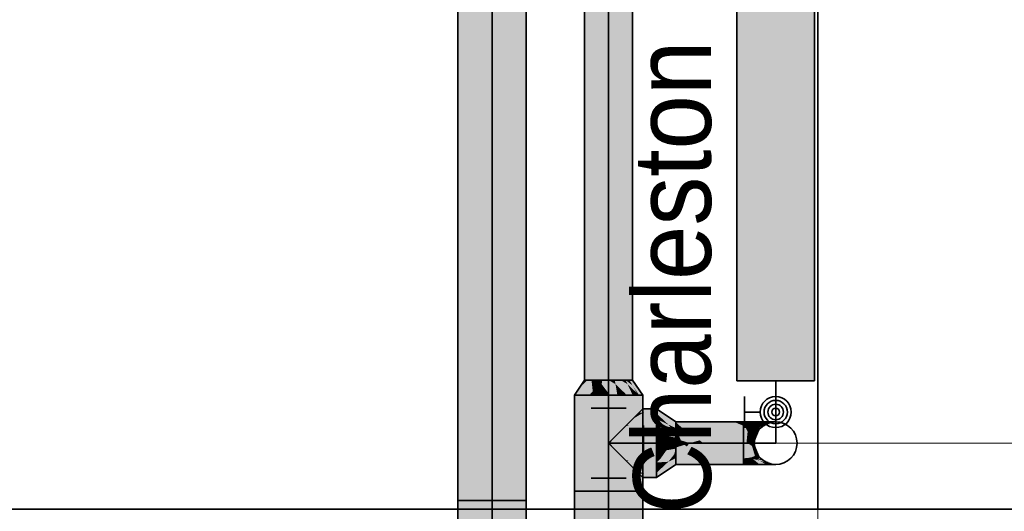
# Model space of a CAD drawing. Extents: x -208 to 552, y -140 to 454.
# Tile 31 of 47: x 238 to 263, y 174 to 187. Entities that reach past the tile are written whole.
import ezdxf
from ezdxf.lldxf.tags import DXFTag

# ---------------------------------------------------------------- set-up
doc = ezdxf.new("R2010")
doc.units = 0
doc.layers.get('0').update_dxf_attribs({"lineweight": 35})
for name, color, linetype, lineweight in [('0-Shading', 7, 'Continuous', 35), ('5_DG-BESTAND', 7, 'Continuous', 25), ('H_Heizkoerpertext', 7, 'Continuous', 35)]:
    doc.layers.add(name, color=color, linetype=linetype, lineweight=lineweight)
for name, color, linetype, lineweight, true_color in [('H_Heizkoerper', 1, 'Continuous', 35, 0xff0000), ('H_Heizkoerperflaeche', 7, 'Continuous', 35, 0xc0c0c0), ('H_Ruecklauf', 5, 'Continuous', 35, 0x0000ff), ('H_Vorlauf', 1, 'Continuous', 35, 0xff0000), ('H_Vorlauf_Beschriftung', 1, 'Continuous', 18, 0xff0000)]:
    doc.layers.add(name, color=color, linetype=linetype, lineweight=lineweight, true_color=true_color)
doc.styles.get("Standard").update_dxf_attribs({"font": 'arial.ttf'})
tags = doc.linetypes.add('VERDECKT2_S2', pattern=[0.0027, 0.002, -0.0007]).pattern_tags.tags
tags[6:7] = [DXFTag(74, 4), DXFTag(75, 0), DXFTag(340, '0'), DXFTag(46, 1.0), DXFTag(50, 0.0), DXFTag(44, 0.0), DXFTag(45, 0.0)]
tags[4:5] = [DXFTag(74, 4), DXFTag(75, 0), DXFTag(340, '0'), DXFTag(46, 1.0), DXFTag(50, 0.0), DXFTag(44, 0.0), DXFTag(45, 0.0)]

# ---------------------------------------------------------------- blocks, each defined once
blk = doc.blocks.new('Shading-A06HSU30NL', base_point=(253.809, 271.391))
at = {"layer": '0-Shading', "color": 14, "true_color": 0xa00000}
for points in [[(252.612, 269.924), (252.612, 177.406), (252.665, 269.924), (252.665, 177.406)], [(252.695, 268.438), (252.665, 267.605), (252.695, 177.406), (252.665, 177.428)], [(253.769, 197.609), (253.769, 177.406), (253.852, 198.358), (253.852, 177.406)], [(252.665, 177.428), (252.665, 177.406), (252.695, 177.406)]]:
    blk.add_solid(points, dxfattribs=at)
at = {"layer": '0-Shading', "color": 12, "true_color": 0xd90000}
for points in [[(252.695, 268.438), (252.695, 177.406), (252.922, 269.924), (252.922, 177.406)], [(253.573, 269.924), (253.542, 269.924), (253.737, 177.406), (253.542, 177.406)], [(253.573, 269.924), (253.737, 177.406), (253.737, 268.677)], [(253.737, 197.533), (253.737, 177.406), (253.769, 197.609), (253.769, 177.406)]]:
    blk.add_solid(points, dxfattribs=at)
at = {"layer": '0-Shading', "color": 1, "true_color": 0xfa0000}
for points in [[(252.922, 177.406), (253.232, 177.406), (252.922, 269.924), (253.232, 269.924)], [(253.232, 177.406), (253.542, 177.406), (253.232, 269.924), (253.542, 269.924)]]:
    blk.add_solid(points, dxfattribs=at)
at = {"layer": '0-Shading', "color": 14, "true_color": 0x8d0000}
for points in [[(252.612, 177.406), (252.352, 177.016), (252.543, 177.267), (252.373, 177.016)], [(252.612, 177.406), (252.543, 177.267), (252.633, 177.406)], [(254.082, 177.016), (254.112, 177.016), (253.83, 177.406), (253.852, 177.406)], [(252.373, 177.016), (252.382, 177.016), (252.543, 177.267)], [(254.464, 176.664), (254.464, 176.634), (254.959, 176.334), (254.959, 176.315)], [(254.464, 174.934), (254.464, 174.904), (254.959, 175.253), (254.959, 175.234)]]:
    blk.add_solid(points, dxfattribs=at)
at = {"layer": '0-Shading', "color": 14, "true_color": 0xa80000}
for points in [[(252.543, 177.267), (252.382, 177.016), (252.695, 177.406), (252.469, 177.016)], [(252.633, 177.406), (252.543, 177.267), (252.648, 177.406)], [(252.573, 177.306), (252.543, 177.267), (252.695, 177.406)], [(252.648, 177.406), (252.573, 177.306), (252.695, 177.406)], [(253.769, 177.406), (254.082, 177.016), (253.83, 177.406)], [(253.769, 177.406), (253.848, 177.267), (254.082, 177.016), (254.019, 177.016)], [(254.019, 177.016), (253.848, 177.267), (254.005, 177.016), (253.965, 177.066)], [(253.965, 177.066), (253.994, 177.016), (254.005, 177.016)], [(254.959, 176.315), (254.464, 176.634), (254.47, 176.542), (254.464, 176.547)], [(254.464, 176.547), (254.464, 176.546), (254.47, 176.542)], [(254.959, 176.315), (254.47, 176.542), (254.959, 176.26)], [(254.959, 175.308), (254.464, 174.934), (254.959, 175.253)], [(254.959, 175.308), (254.47, 175.025), (254.464, 174.934), (254.464, 175.021)], [(254.47, 175.025), (254.464, 175.022), (254.464, 175.021)]]:
    blk.add_solid(points, dxfattribs=at)
at = {"layer": '0-Shading', "color": 12, "true_color": 0xc00000}
for points in [[(252.469, 177.016), (252.609, 177.016), (252.695, 177.406), (252.793, 177.406)], [(253.848, 177.267), (253.67, 177.406), (253.965, 177.066), (253.721, 177.299)], [(253.67, 177.406), (253.848, 177.267), (253.744, 177.406)], [(253.744, 177.406), (253.759, 177.385), (253.769, 177.406)], [(253.759, 177.385), (253.848, 177.267), (253.769, 177.406)], [(253.721, 177.299), (253.854, 177.016), (253.965, 177.066), (253.994, 177.016)], [(254.47, 176.542), (254.464, 176.546), (254.771, 176.261), (254.464, 176.406)], [(254.959, 176.26), (254.47, 176.542), (254.959, 176.173), (254.771, 176.261)], [(254.959, 175.395), (254.771, 175.306), (254.959, 175.308), (254.47, 175.025)], [(254.771, 175.306), (254.464, 175.162), (254.47, 175.025), (254.464, 175.022)]]:
    blk.add_solid(points, dxfattribs=at)
at = {"layer": '0-Shading', "color": 12, "true_color": 0xd30000}
for points in [[(252.793, 177.406), (252.609, 177.016), (252.825, 177.115), (252.734, 177.016)], [(252.793, 177.406), (252.825, 177.115), (252.922, 177.406)], [(253.67, 177.406), (253.542, 177.406), (253.721, 177.299)], [(253.542, 177.406), (253.854, 177.016), (253.721, 177.299)], [(253.542, 177.406), (253.655, 177.066), (253.854, 177.016), (253.695, 177.016)], [(252.734, 177.016), (252.792, 177.016), (252.825, 177.115)], [(253.655, 177.066), (253.672, 177.016), (253.695, 177.016)], [(254.922, 176.071), (254.771, 176.261), (254.464, 176.282), (254.464, 176.406)], [(254.922, 176.071), (254.464, 176.282), (254.563, 176.191)], [(254.464, 176.282), (254.464, 176.224), (254.563, 176.191)], [(254.959, 176.173), (254.771, 176.261), (254.959, 176.059), (254.922, 176.071)], [(254.771, 175.306), (254.922, 175.497), (254.464, 175.286), (254.563, 175.377)], [(254.563, 175.377), (254.464, 175.344), (254.464, 175.286)], [(254.959, 175.395), (254.875, 175.437), (254.771, 175.306)], [(254.959, 175.395), (254.959, 175.509), (254.875, 175.437), (254.922, 175.497)], [(254.771, 175.306), (254.464, 175.286), (254.464, 175.162)]]:
    blk.add_solid(points, dxfattribs=at)
at = {"layer": '0-Shading', "color": 12, "true_color": 0xe10000}
for points in [[(253.053, 177.299), (252.922, 177.406), (253.048, 177.274), (252.825, 177.115)], [(252.922, 177.406), (253.053, 177.299), (253.071, 177.406)], [(253.392, 177.406), (253.411, 177.299), (253.542, 177.406), (253.655, 177.066)], [(252.825, 177.115), (252.792, 177.016), (253.048, 177.274), (253.004, 177.016)], [(253.411, 177.299), (253.459, 177.016), (253.655, 177.066), (253.672, 177.016)], [(254.563, 176.191), (254.464, 176.224), (254.722, 175.967), (254.464, 176.012)], [(254.959, 175.926), (254.922, 176.071), (254.722, 175.967), (254.563, 176.191)], [(254.959, 176.059), (254.922, 176.071), (254.959, 175.996)], [(254.922, 176.071), (254.959, 175.926), (254.959, 175.996)], [(254.922, 175.497), (254.959, 175.642), (254.563, 175.377), (254.722, 175.601)], [(254.959, 175.642), (254.922, 175.497), (254.959, 175.572)], [(254.722, 175.601), (254.464, 175.556), (254.563, 175.377), (254.464, 175.344)], [(254.922, 175.497), (254.959, 175.509), (254.959, 175.572)]]:
    blk.add_solid(points, dxfattribs=at)
at = {"layer": '0-Shading', "color": 1, "true_color": 0xe80000}
for points in [[(253.071, 177.406), (253.053, 177.299), (253.232, 177.406), (253.232, 177.066)], [(253.392, 177.406), (253.232, 177.406), (253.411, 177.299)], [(253.232, 177.406), (253.459, 177.016), (253.411, 177.299)], [(253.232, 177.406), (253.232, 177.066), (253.459, 177.016), (253.261, 177.016)], [(253.232, 177.066), (253.068, 177.279), (253.004, 177.016), (253.048, 177.274)], [(253.068, 177.279), (253.053, 177.299), (253.048, 177.274)], [(253.232, 177.066), (253.004, 177.016), (253.232, 177.016)], [(253.232, 177.066), (253.232, 177.016), (253.261, 177.016)], [(254.722, 175.967), (254.464, 176.012), (254.767, 175.784), (254.464, 175.784)], [(254.959, 175.926), (254.722, 175.967), (254.959, 175.784), (254.767, 175.784)], [(254.767, 175.784), (254.464, 175.784), (254.722, 175.601), (254.464, 175.556)], [(254.959, 175.784), (254.767, 175.784), (254.959, 175.642), (254.722, 175.601)]]:
    blk.add_solid(points, dxfattribs=at)
at = {"layer": '0-Shading', "color": 14, "true_color": 0x900000}
for points in [[(252.373, 177.016), (252.352, 177.016), (252.373, 174.552), (252.352, 174.552)], [(252.382, 174.552), (252.382, 177.016), (252.373, 174.552), (252.373, 177.016)], [(254.112, 176.664), (254.112, 177.016), (254.082, 176.634), (254.082, 177.016)], [(254.112, 174.904), (254.112, 176.664), (254.082, 174.934), (254.082, 176.634)], [(254.464, 176.634), (254.464, 176.664), (254.082, 176.634), (254.112, 176.664)], [(254.112, 174.904), (254.176, 174.904), (254.082, 174.934)], [(254.082, 174.552), (254.112, 174.552), (254.082, 174.934), (254.112, 174.904)], [(254.176, 174.904), (254.464, 174.904), (254.082, 174.934), (254.464, 174.934)], [(252.352, 174.552), (252.352, 172.313), (252.373, 174.552), (252.373, 172.313)], [(252.373, 172.313), (252.382, 172.313), (252.373, 174.552), (252.382, 174.552)], [(254.082, 172.313), (254.112, 172.313), (254.082, 174.552), (254.112, 174.552)]]:
    blk.add_solid(points, dxfattribs=at)
at = {"layer": '0-Shading', "color": 14, "true_color": 0xb00000}
for points in [[(252.469, 177.016), (252.382, 177.016), (252.469, 174.552), (252.382, 174.552)], [(254.005, 176.557), (254.005, 177.016), (253.994, 176.546), (253.994, 177.016)], [(254.019, 174.552), (254.019, 177.016), (254.005, 174.552), (254.005, 177.016)], [(254.082, 176.634), (254.082, 177.016), (254.019, 176.614), (254.019, 177.016)], [(254.019, 174.552), (254.082, 174.552), (254.019, 176.614), (254.082, 176.634)], [(254.464, 176.547), (254.464, 176.634), (254.019, 176.571), (254.082, 176.634)], [(253.994, 176.546), (254.149, 176.564), (254.017, 176.559), (254.095, 176.567)], [(254.149, 176.564), (253.994, 176.546), (254.091, 176.546)], [(253.994, 176.546), (254.017, 176.559), (254.005, 176.557)], [(254.005, 174.552), (254.005, 176.557), (253.994, 174.552), (253.994, 176.546)], [(254.095, 176.567), (254.019, 176.571), (254.005, 176.557)], [(254.091, 176.546), (254.464, 176.546), (254.149, 176.564), (254.464, 176.547)], [(255.015, 176.228), (255.015, 176.279), (254.959, 176.173), (254.959, 176.334)], [(256.708, 176.173), (254.959, 176.334), (255.123, 176.173)], [(254.959, 176.334), (256.708, 176.173), (256.452, 176.334), (256.708, 176.23)], [(255.015, 176.173), (255.015, 176.228), (254.959, 176.173)], [(255.123, 176.173), (255.015, 176.279), (255.015, 176.173)], [(256.708, 176.23), (256.708, 176.25), (256.452, 176.334), (256.647, 176.334)], [(256.708, 176.25), (256.708, 176.334), (256.647, 176.334)], [(256.766, 176.173), (256.708, 176.334), (256.708, 176.25)], [(256.766, 176.173), (256.821, 176.173), (256.708, 176.334), (256.922, 176.334)], [(256.708, 176.25), (256.708, 176.23), (256.728, 176.224)], [(256.728, 176.224), (256.708, 176.23), (256.763, 176.176), (256.708, 176.173)], [(256.708, 176.173), (256.766, 176.173), (256.763, 176.176)], [(255.892, 175.395), (254.959, 175.395), (256.444, 175.234), (254.959, 175.234)], [(256.552, 175.234), (256.102, 175.395), (256.444, 175.234), (255.892, 175.395)], [(256.609, 175.234), (256.29, 175.395), (256.552, 175.234), (256.102, 175.395)], [(256.708, 175.395), (256.29, 175.395), (256.708, 175.234), (256.609, 175.234)], [(256.922, 175.234), (256.821, 175.395), (256.708, 175.234), (256.708, 175.395)], [(253.994, 175.022), (254.005, 175.011), (254.017, 175.009)], [(253.994, 175.022), (254.149, 175.003), (254.091, 175.022)], [(254.149, 175.003), (253.994, 175.022), (254.095, 175.001), (254.017, 175.009)], [(254.005, 175.011), (254.019, 174.996), (254.095, 175.001)], [(254.082, 174.934), (254.464, 174.934), (254.019, 174.996), (254.464, 175.021)], [(254.149, 175.003), (254.464, 175.021), (254.091, 175.022), (254.464, 175.022)], [(252.382, 172.313), (252.469, 172.313), (252.382, 174.552), (252.469, 174.552)], [(254.005, 174.552), (253.994, 174.552), (254.005, 172.313), (253.994, 172.313)], [(254.019, 174.552), (254.005, 174.552), (254.019, 172.313), (254.005, 172.313)], [(254.019, 172.313), (254.082, 172.313), (254.019, 174.552), (254.082, 174.552)]]:
    blk.add_solid(points, dxfattribs=at)
at = {"layer": '0-Shading', "color": 12, "true_color": 0xcd0000}
for points in [[(252.609, 177.016), (252.469, 177.016), (252.609, 174.552), (252.469, 174.552)], [(253.994, 177.016), (253.854, 177.016), (253.994, 174.552), (253.854, 174.552)], [(253.854, 176.406), (254.091, 176.546), (253.994, 176.546)], [(253.854, 176.406), (254.464, 176.406), (254.091, 176.546), (254.464, 176.546)], [(253.994, 175.022), (254.091, 175.022), (253.854, 175.162)], [(254.091, 175.022), (254.464, 175.022), (253.854, 175.162), (254.464, 175.162)], [(252.469, 172.313), (252.609, 172.313), (252.469, 174.552), (252.609, 174.552)], [(253.854, 172.313), (253.994, 172.313), (253.854, 174.552), (253.994, 174.552)]]:
    blk.add_solid(points, dxfattribs=at)
at = {"layer": '0-Shading', "color": 12, "true_color": 0xe40000}
for points in [[(252.792, 174.552), (252.609, 177.016), (252.609, 174.552)], [(252.792, 174.552), (252.792, 176.679), (252.609, 177.016), (252.734, 177.016)], [(252.792, 176.679), (252.792, 177.016), (252.734, 177.016)], [(253.695, 176.247), (253.695, 177.016), (253.672, 176.224), (253.672, 177.016)], [(253.854, 174.552), (253.854, 177.016), (253.695, 174.552), (253.695, 177.016)], [(253.854, 176.406), (253.695, 176.247), (254.464, 176.406), (253.726, 176.236)], [(254.464, 176.406), (253.726, 176.236), (254.127, 176.224), (253.762, 176.224)], [(254.464, 176.406), (254.127, 176.224), (254.464, 176.282)], [(253.695, 174.552), (253.695, 176.247), (253.672, 174.552), (253.672, 176.224)], [(253.707, 176.243), (253.695, 176.247), (253.672, 176.224)], [(253.726, 176.236), (253.707, 176.243), (253.672, 176.224)], [(253.726, 176.236), (253.672, 176.224), (253.762, 176.224)], [(254.127, 176.224), (254.464, 176.224), (254.464, 176.282)], [(253.672, 175.344), (253.695, 175.321), (253.707, 175.325)], [(253.762, 175.344), (253.672, 175.344), (253.707, 175.325)], [(253.695, 175.321), (253.854, 175.162), (253.762, 175.344), (254.127, 175.344)], [(253.854, 175.162), (254.464, 175.162), (254.127, 175.344), (254.464, 175.286)], [(254.464, 175.286), (254.464, 175.344), (254.127, 175.344)], [(252.609, 172.313), (252.792, 172.313), (252.609, 174.552), (252.792, 174.552)], [(253.672, 174.552), (253.672, 172.313), (253.695, 174.552), (253.695, 172.313)], [(253.695, 172.313), (253.854, 172.313), (253.695, 174.552), (253.854, 174.552)]]:
    blk.add_solid(points, dxfattribs=at)
at = {"layer": '0-Shading', "color": 1, "true_color": 0xf50000}
for points in [[(253.004, 176.012), (253.004, 177.016), (252.792, 176.679), (252.792, 177.016)], [(253.672, 177.016), (253.459, 177.016), (253.672, 174.552), (253.459, 174.552)], [(253.004, 175.556), (253.004, 176.012), (252.792, 174.888), (252.792, 176.679)], [(253.672, 176.224), (253.459, 176.012), (253.762, 176.224), (253.882, 176.146)], [(253.459, 176.012), (254.464, 176.012), (254.127, 176.224), (254.464, 176.224)], [(253.882, 176.146), (254.127, 176.224), (253.762, 176.224)], [(255.015, 176.04), (254.959, 176.173), (255.015, 175.881), (254.959, 175.899)], [(254.959, 176.173), (255.093, 175.856), (255.262, 175.803)], [(254.959, 176.173), (255.321, 175.784), (255.015, 176.173), (255.43, 175.814)], [(255.262, 175.803), (255.321, 175.784), (254.959, 176.173)], [(255.43, 175.814), (255.574, 175.855), (255.015, 176.173), (255.123, 176.173)], [(255.574, 175.855), (256.708, 176.173), (255.123, 176.173)], [(256.708, 175.784), (256.708, 176.173), (255.675, 175.784), (255.574, 175.855)], [(255.002, 175.885), (254.959, 175.899), (254.959, 175.784)], [(255.015, 175.784), (255.015, 175.881), (254.959, 175.784), (255.002, 175.885)], [(255.093, 175.856), (255.015, 176.04), (255.015, 175.881)], [(255.123, 175.784), (255.093, 175.856), (255.015, 175.784), (255.015, 175.881)], [(254.959, 175.784), (254.959, 175.669), (255.002, 175.682)], [(255.033, 175.693), (254.959, 175.784), (255.002, 175.682)], [(255.097, 175.713), (255.015, 175.784), (255.033, 175.693), (254.959, 175.784)], [(255.185, 175.741), (254.959, 175.669), (255.243, 175.7), (254.959, 175.395)], [(255.243, 175.7), (254.959, 175.395), (255.503, 175.516)], [(255.123, 175.784), (255.015, 175.784), (255.185, 175.741), (255.097, 175.713)], [(255.277, 175.784), (255.262, 175.803), (255.123, 175.784), (255.093, 175.856)], [(255.185, 175.741), (255.292, 175.775), (255.123, 175.784), (255.277, 175.784)], [(255.292, 175.775), (255.185, 175.741), (255.305, 175.767), (255.243, 175.7)], [(255.649, 175.549), (255.305, 175.767), (255.503, 175.516), (255.243, 175.7)], [(255.321, 175.784), (255.262, 175.803), (255.277, 175.784)], [(255.292, 175.775), (255.321, 175.784), (255.277, 175.784)], [(255.305, 175.767), (255.321, 175.784), (255.292, 175.775)], [(255.465, 175.784), (255.321, 175.784), (255.649, 175.549), (255.305, 175.767)], [(255.43, 175.814), (255.321, 175.784), (255.465, 175.784)], [(255.675, 175.784), (255.574, 175.855), (255.465, 175.784), (255.43, 175.814)], [(255.465, 175.784), (255.649, 175.549), (255.797, 175.581)], [(255.797, 175.581), (255.944, 175.614), (255.465, 175.784), (255.675, 175.784)], [(255.944, 175.614), (256.708, 175.784), (255.675, 175.784)], [(256.708, 175.395), (256.708, 175.784), (256.29, 175.395), (255.944, 175.614)], [(252.792, 174.552), (253.004, 174.552), (252.792, 174.888), (253.004, 175.556)], [(253.459, 175.556), (253.672, 175.344), (253.882, 175.422), (253.762, 175.344)], [(254.127, 175.344), (254.464, 175.344), (253.459, 175.556), (254.464, 175.556)], [(253.762, 175.344), (254.127, 175.344), (253.882, 175.422)], [(255.503, 175.516), (254.959, 175.395), (255.675, 175.395)], [(255.892, 175.395), (255.649, 175.549), (255.675, 175.395), (255.503, 175.516)], [(256.102, 175.395), (255.797, 175.581), (255.892, 175.395), (255.649, 175.549)], [(256.29, 175.395), (255.944, 175.614), (256.102, 175.395), (255.797, 175.581)], [(252.792, 172.313), (253.004, 172.313), (252.792, 174.552), (253.004, 174.552)], [(253.459, 172.313), (253.672, 172.313), (253.459, 174.552), (253.672, 174.552)]]:
    blk.add_solid(points, dxfattribs=at)
at = {"layer": '0-Shading', "color": 1, "true_color": 0xfd0000}
for points in [[(253.232, 175.784), (253.232, 177.016), (253.004, 176.012), (253.004, 177.016)], [(253.261, 175.813), (253.261, 177.016), (253.232, 175.784), (253.232, 177.016)], [(253.459, 174.552), (253.459, 177.016), (253.261, 174.552), (253.261, 177.016)], [(253.232, 175.784), (253.004, 176.012), (253.004, 175.556)], [(253.265, 175.784), (253.459, 176.012), (253.261, 175.813)], [(253.265, 175.784), (254.464, 175.784), (253.459, 176.012), (254.464, 176.012)], [(253.004, 174.552), (253.232, 174.552), (253.004, 175.556), (253.232, 175.784)], [(253.261, 175.755), (253.261, 175.813), (253.232, 175.784)], [(253.232, 175.784), (253.265, 175.784), (253.261, 175.813)], [(253.265, 175.784), (253.232, 175.784), (253.261, 175.755)], [(253.232, 174.552), (253.261, 174.552), (253.232, 175.784), (253.261, 175.755)], [(253.459, 175.556), (253.265, 175.784), (253.261, 175.755)], [(253.459, 175.556), (254.464, 175.556), (253.265, 175.784), (254.464, 175.784)], [(253.004, 172.313), (253.232, 172.313), (253.004, 174.552), (253.232, 174.552)], [(253.232, 174.552), (253.232, 172.313), (253.261, 174.552), (253.261, 172.313)], [(253.261, 172.313), (253.459, 172.313), (253.261, 174.552), (253.459, 174.552)]]:
    blk.add_solid(points, dxfattribs=at)
at = {"layer": '0-Shading', "color": 1, "true_color": 0xf40000}
for points in [[(256.766, 176.173), (256.708, 175.784), (256.811, 176.078), (256.781, 175.795)], [(256.708, 175.784), (256.766, 176.173), (256.708, 176.173)], [(256.766, 176.173), (256.768, 176.169), (256.821, 176.173), (256.82, 176.165)], [(256.768, 176.169), (256.811, 176.078), (256.82, 176.165)], [(256.708, 175.784), (256.779, 175.784), (256.781, 175.795)], [(256.708, 175.395), (256.82, 175.402), (256.708, 175.784), (256.779, 175.784)], [(256.708, 175.395), (256.821, 175.395), (256.82, 175.402)]]:
    blk.add_solid(points, dxfattribs=at)
at = {"layer": '0-Shading', "color": 1, "true_color": 0xec0000}
for points in [[(256.811, 176.078), (256.879, 175.943), (256.82, 176.165), (256.92, 176.144)], [(256.82, 176.165), (256.92, 176.144), (256.821, 176.173), (256.923, 176.158)], [(256.923, 176.158), (256.926, 176.173), (256.821, 176.173)], [(256.811, 176.078), (256.781, 175.795), (256.879, 175.943), (256.856, 175.832)], [(256.833, 175.821), (256.781, 175.795), (256.846, 175.784), (256.779, 175.784)], [(256.82, 175.402), (256.92, 175.423), (256.779, 175.784), (256.851, 175.76)], [(256.851, 175.76), (256.846, 175.784), (256.779, 175.784)], [(256.856, 175.832), (256.833, 175.821), (256.851, 175.807)], [(256.833, 175.821), (256.846, 175.784), (256.851, 175.807)], [(256.821, 175.395), (256.926, 175.395), (256.82, 175.402), (256.92, 175.423)]]:
    blk.add_solid(points, dxfattribs=at)
at = {"layer": '0-Shading', "color": 14, "true_color": 0xac0000}
for points in [[(256.92, 176.33), (256.821, 176.173), (256.975, 176.257)], [(256.975, 176.257), (256.821, 176.173), (256.996, 176.23), (256.926, 176.173)], [(256.922, 176.334), (256.92, 176.33), (257.117, 176.334), (256.975, 176.257)], [(257.117, 176.334), (256.975, 176.257), (257.117, 176.33), (256.996, 176.23)], [(257.082, 176.054), (257.129, 176.173), (257.058, 176.095), (257.086, 176.173)], [(257.117, 176.33), (257.121, 176.334), (257.117, 176.334)], [(256.955, 175.807), (256.974, 175.784), (257.05, 176.074), (257.073, 176.033)], [(257.05, 176.074), (257.073, 176.033), (257.058, 176.095), (257.082, 176.054)], [(256.946, 175.784), (256.974, 175.784), (256.955, 175.807)], [(257.073, 175.535), (256.974, 175.784), (257.05, 175.494), (256.946, 175.784)], [(256.922, 175.234), (257.121, 175.234), (256.821, 175.395), (256.946, 175.379)], [(256.946, 175.379), (256.926, 175.395), (256.821, 175.395)], [(257.05, 175.494), (257.081, 175.41), (257.073, 175.535), (257.129, 175.395)], [(257.081, 175.41), (257.086, 175.395), (257.129, 175.395)]]:
    blk.add_solid(points, dxfattribs=at)
at = {"layer": '0-Shading', "color": 12, "true_color": 0xdd0000}
for points in [[(256.879, 175.943), (256.924, 175.858), (256.92, 176.144), (256.999, 176.113)], [(256.92, 176.144), (256.999, 176.113), (256.923, 176.158), (257.004, 176.131)], [(256.923, 176.158), (257.004, 176.131), (256.926, 176.173), (257.012, 176.158)], [(257.012, 176.158), (257.017, 176.173), (256.926, 176.173)], [(256.879, 175.943), (256.856, 175.832), (256.913, 175.879)], [(256.913, 175.879), (256.873, 175.846), (256.924, 175.858), (256.878, 175.84)], [(256.903, 175.784), (256.851, 175.807), (256.846, 175.784)], [(256.851, 175.76), (256.924, 175.71), (256.846, 175.784), (256.91, 175.76)], [(256.91, 175.76), (256.903, 175.784), (256.846, 175.784)], [(256.903, 175.784), (256.878, 175.84), (256.851, 175.807), (256.856, 175.832)], [(256.92, 175.423), (256.999, 175.455), (256.851, 175.76), (256.924, 175.71)], [(256.873, 175.846), (256.856, 175.832), (256.878, 175.84)], [(256.924, 175.858), (256.878, 175.84), (256.91, 175.807)], [(256.878, 175.84), (256.903, 175.784), (256.91, 175.807)], [(256.939, 175.431), (256.92, 175.423), (256.949, 175.428)], [(257.017, 175.395), (256.949, 175.428), (256.923, 175.41), (256.92, 175.423)], [(257.017, 175.395), (256.923, 175.41), (256.926, 175.395)], [(256.978, 175.447), (256.939, 175.431), (257.004, 175.437), (256.949, 175.428)], [(257.004, 175.437), (256.949, 175.428), (257.012, 175.41)], [(256.949, 175.428), (257.017, 175.395), (257.012, 175.41)], [(257.004, 175.437), (256.999, 175.455), (256.978, 175.447)]]:
    blk.add_solid(points, dxfattribs=at)
at = {"layer": '0-Shading', "color": 14, "true_color": 0xa60000}
for points in [[(256.946, 176.189), (256.926, 176.173), (257.017, 176.173)], [(257.044, 176.189), (256.996, 176.23), (257.017, 176.173), (256.946, 176.189)], [(257.117, 176.33), (256.996, 176.23), (257.115, 176.23), (257.044, 176.189)], [(257.115, 176.23), (257.292, 176.334), (257.117, 176.33), (257.121, 176.334)], [(256.946, 175.379), (257.115, 175.338), (256.926, 175.395), (257.044, 175.379)], [(257.044, 175.379), (257.017, 175.395), (256.926, 175.395)], [(257.121, 175.234), (257.292, 175.234), (256.946, 175.379), (257.115, 175.338)]]:
    blk.add_solid(points, dxfattribs=at)
at = {"layer": '0-Shading', "color": 14, "true_color": 0x8e0000}
for points in [[(257.14, 176.173), (256.976, 175.784), (257.132, 176.142), (256.983, 175.784)], [(257.129, 176.173), (257.073, 176.033), (257.14, 176.173), (257.071, 176.011)], [(257.14, 176.173), (257.132, 176.142), (257.141, 176.173)], [(257.132, 176.142), (257.144, 176.173), (257.141, 176.173)], [(257.073, 176.033), (256.974, 175.784), (257.071, 176.011), (256.976, 175.784)], [(256.974, 175.784), (257.073, 175.535), (256.976, 175.784), (257.071, 175.557)], [(257.14, 175.395), (257.144, 175.395), (256.976, 175.784), (256.983, 175.784)], [(257.073, 175.535), (257.129, 175.395), (257.071, 175.557), (257.14, 175.395)]]:
    blk.add_solid(points, dxfattribs=at)
at = {"layer": '0-Shading', "color": 12, "true_color": 0xc70000}
for points in [[(256.999, 176.113), (257.05, 176.074), (257.004, 176.131), (257.058, 176.095)], [(257.004, 176.131), (257.058, 176.095), (257.012, 176.158), (257.071, 176.131)], [(257.071, 176.131), (257.086, 176.173), (257.012, 176.158), (257.017, 176.173)], [(256.924, 175.858), (256.955, 175.807), (256.999, 176.113), (257.05, 176.074)], [(256.91, 175.807), (256.903, 175.784), (256.946, 175.784)], [(257.003, 175.625), (256.946, 175.784), (256.924, 175.71), (256.903, 175.784)], [(256.924, 175.858), (256.91, 175.807), (256.955, 175.807), (256.946, 175.784)], [(256.999, 175.455), (257.05, 175.494), (256.924, 175.71), (257.003, 175.625)], [(256.999, 175.455), (257.004, 175.437), (257.05, 175.494), (257.081, 175.41)], [(257.081, 175.41), (257.004, 175.437), (257.086, 175.395), (257.012, 175.41)], [(257.012, 175.41), (257.017, 175.395), (257.086, 175.395)]]:
    blk.add_solid(points, dxfattribs=at)
at = {"layer": '0-Shading', "color": 14, "true_color": 0x9d0000}
for points in [[(257.044, 176.189), (257.017, 176.173), (257.086, 176.173)], [(257.115, 176.23), (257.044, 176.189), (257.12, 176.189), (257.086, 176.173)], [(257.12, 176.189), (257.423, 176.334), (257.115, 176.23), (257.292, 176.334)], [(257.206, 175.338), (257.086, 175.395), (257.044, 175.379), (257.017, 175.395)], [(257.115, 175.338), (257.415, 175.237), (257.044, 175.379), (257.206, 175.338)], [(257.292, 175.234), (257.423, 175.234), (257.115, 175.338), (257.415, 175.237)]]:
    blk.add_solid(points, dxfattribs=at)
at = {"layer": '0-Shading', "color": 14, "true_color": 0x920000}
for points in [[(257.086, 176.173), (257.129, 176.173), (257.12, 176.189)], [(257.129, 176.173), (257.505, 176.334), (257.12, 176.189), (257.423, 176.334)], [(257.424, 175.234), (257.086, 175.395), (257.415, 175.237)], [(257.424, 175.234), (257.505, 175.234), (257.086, 175.395), (257.129, 175.395)], [(257.423, 175.234), (257.424, 175.234), (257.415, 175.237)]]:
    blk.add_solid(points, dxfattribs=at)
at = {"layer": '0-Shading', "color": 16, "true_color": 0x850000}
for points in [[(257.129, 176.173), (257.14, 176.173), (257.533, 176.334), (257.41, 176.283)], [(257.129, 176.173), (257.533, 176.334), (257.505, 176.334)], [(257.166, 176.184), (257.14, 176.173), (257.141, 176.173)], [(257.41, 176.283), (257.166, 176.184), (257.144, 176.173), (257.141, 176.173)], [(257.505, 175.234), (257.14, 175.395), (257.129, 175.395)], [(257.505, 175.234), (257.533, 175.234), (257.14, 175.395), (257.41, 175.285)], [(257.41, 175.285), (257.144, 175.395), (257.14, 175.395)]]:
    blk.add_solid(points, dxfattribs=at)
blk = doc.blocks.new('Shading-A06HSU32NL', base_point=(250.769, 270.081))
at = {"layer": '0-Shading', "color": 174, "true_color": 0x000090}
for points in [[(249.352, 174.313), (249.382, 174.313), (249.352, 198.212), (249.382, 198.212)], [(251.082, 174.313), (251.112, 174.313), (251.082, 198.212), (251.112, 198.212)], [(249.382, 174.313), (249.352, 174.313), (249.382, 171.849), (249.352, 171.849)], [(251.112, 174.313), (251.082, 174.313), (251.112, 171.849), (251.082, 171.849)]]:
    blk.add_solid(points, dxfattribs=at)
at = {"layer": '0-Shading', "color": 174, "true_color": 0x0000b0}
for points in [[(249.382, 174.313), (249.469, 174.313), (249.382, 198.212), (249.469, 198.212)], [(250.994, 174.313), (251.082, 174.313), (250.994, 198.212), (251.082, 198.212)], [(249.469, 174.313), (249.382, 174.313), (249.469, 171.849), (249.382, 171.849)], [(251.082, 174.313), (250.994, 174.313), (251.082, 171.849), (250.994, 171.849)]]:
    blk.add_solid(points, dxfattribs=at)
at = {"layer": '0-Shading', "color": 172, "true_color": 0x0000cd}
for points in [[(249.469, 174.313), (249.609, 174.313), (249.469, 198.212), (249.609, 198.212)], [(250.854, 174.313), (250.994, 174.313), (250.854, 198.212), (250.994, 198.212)], [(249.609, 174.313), (249.469, 174.313), (249.609, 171.849), (249.469, 171.849)], [(250.994, 174.313), (250.854, 174.313), (250.994, 171.849), (250.854, 171.849)]]:
    blk.add_solid(points, dxfattribs=at)
at = {"layer": '0-Shading', "color": 172, "true_color": 0x0000e4}
for points in [[(249.609, 174.313), (249.792, 174.313), (249.609, 198.212), (249.792, 198.212)], [(250.672, 174.313), (250.854, 174.313), (250.672, 198.212), (250.854, 198.212)], [(249.792, 174.313), (249.609, 174.313), (249.792, 171.849), (249.609, 171.849)], [(250.854, 174.313), (250.672, 174.313), (250.854, 171.849), (250.672, 171.849)]]:
    blk.add_solid(points, dxfattribs=at)
at = {"layer": '0-Shading', "color": 5, "true_color": 0x0000f5}
for points in [[(249.792, 174.313), (250.004, 174.313), (249.792, 198.212), (250.004, 198.212)], [(250.459, 174.313), (250.672, 174.313), (250.459, 198.212), (250.672, 198.212)], [(250.004, 174.313), (249.792, 174.313), (250.004, 171.849), (249.792, 171.849)], [(250.672, 174.313), (250.459, 174.313), (250.672, 171.849), (250.459, 171.849)]]:
    blk.add_solid(points, dxfattribs=at)
at = {"layer": '0-Shading', "color": 5, "true_color": 0x0000fd}
for points in [[(250.004, 174.313), (250.232, 174.313), (250.004, 198.212), (250.232, 198.212)], [(250.232, 174.313), (250.459, 174.313), (250.232, 198.212), (250.459, 198.212)], [(250.232, 174.313), (250.004, 174.313), (250.232, 171.849), (250.004, 171.849)], [(250.459, 174.313), (250.232, 174.313), (250.459, 171.849), (250.232, 171.849)]]:
    blk.add_solid(points, dxfattribs=at)
blk = doc.blocks.new('Referenz-A06HSU36NL', base_point=(-177.958, -120.344))
at = {"layer": '5_DG-BESTAND', "color": 0, "lineweight": 35}
for p, q in [((258.618, 174.084), (258.618, 201.75)), ((281.159, 174.084), (78.2, 174.084))]:
    blk.add_line(p, q, dxfattribs=at)
at = {"layer": '5_DG-BESTAND', "color": 0, "linetype": 'VERDECKT2_S2', "lineweight": 18, "ltscale": 0.18}
blk.add_line((258.618, 149.959), (258.618, 174.084), dxfattribs=at)
blk = doc.blocks.new('Heizkörper-A06HSU3ENL', base_point=(252.467, 172.569))
at = {"color": 0, "linetype": 'ByBlock', "lineweight": -2, "ltscale": 0.35}
for p, q in [((256.533, 177.384), (256.533, 198.544)), ((256.533, 198.544), (258.533, 198.544)), ((258.533, 198.544), (258.533, 177.384)), ((258.533, 177.384), (256.533, 177.384))]:
    blk.add_line(p, q, dxfattribs=at)
at = {"layer": 'H_Heizkoerperflaeche', "linetype": 'ByBlock', "lineweight": -2, "ltscale": 0.35}
blk.add_solid([(258.533, 177.384), (256.533, 177.384), (258.533, 198.544), (256.533, 198.544)], dxfattribs=at)
at = {"layer": 'H_Ruecklauf', "linetype": 'ByBlock', "lineweight": -2, "ltscale": 0.35}
blk.add_line((257.533, 198.544), (257.533, 199.444), dxfattribs=at)
blk.add_circle((257.533, 199.444), 0.1, dxfattribs=at)
at = {"layer": 'H_Vorlauf', "color": 0, "linetype": 'ByBlock', "lineweight": -2, "ltscale": 0.35}
for p, q in [((257.533, 177.384), (257.533, 175.784)), ((256.733, 176.184), (256.733, 176.984)), ((257.133, 176.584), (256.733, 176.584))]:
    blk.add_line(p, q, dxfattribs=at)
for radius in [0.4, 0.3, 0.2, 0.1]:
    blk.add_circle((257.533, 176.584), radius, dxfattribs=at)
at = {"layer": 'H_Heizkoerpertext', "linetype": 'ByBlock', "lineweight": -2, "ltscale": 0.35, "insert": (253.867, 173.969), "char_height": 2, "attachment_point": 1, "rotation": 90}
blk.add_mtext('{\\W0.9;\\fArial;Charleston 900 1058 100}', dxfattribs=at)
blk = doc.blocks.new('Rohr - 1703-A06HSU48NL', base_point=(253.232, 175.784))
at = {"color": 0, "linetype": 'ByBlock', "lineweight": -2, "ltscale": 0.35}
blk.add_line((257.533, 175.784), (253.232, 175.784), dxfattribs=at)
blk = doc.blocks.new('Bauteilbeschriftung-A06HSU4ANL', base_point=(256.708, 165.784))
at = {"color": 0, "linetype": 'ByBlock', "lineweight": -2, "ltscale": 0.18}
blk.add_line((275.611, 175.784), (256.708, 175.784), dxfattribs=at)
blk = doc.blocks.new('Rohr - 1703-A06HSU5UNL', base_point=(253.232, 171.081))
at = {"color": 0, "linetype": 'ByBlock', "lineweight": -2, "ltscale": 0.35}
blk.add_line((253.232, 171.081), (253.232, 175.784), dxfattribs=at)
blk = doc.blocks.new('Rohr - 1703-A06HSU5WNL', base_point=(253.232, 175.784))
at = {"color": 0, "linetype": 'ByBlock', "lineweight": -2, "ltscale": 0.35}
blk.add_line((253.232, 175.784), (253.232, 270.792), dxfattribs=at)
blk = doc.blocks.new('T-Stück-A06HSU60NL', base_point=(252.782, 174.884))
at = {"color": 0, "lineweight": -2}
for p, q in [((253.682, 176.684), (252.782, 176.684)), ((254.132, 175.334), (254.132, 176.234)), ((252.782, 174.884), (253.682, 174.884))]:
    blk.add_line(p, q, dxfattribs=at)
blk = doc.blocks.new('Rohr - 1703-A06HSU6ENL', base_point=(250.232, 173.081))
at = {"color": 0, "linetype": 'ByBlock', "lineweight": -2, "ltscale": 0.35}
blk.add_line((250.232, 173.081), (250.232, 199.444), dxfattribs=at)
blk = doc.blocks.new('Geometrie-A06HSU7ONL', base_point=(-78.254, 159.517))
at = {"layer": 'H_Ruecklauf', "lineweight": -2}
for p, q in [((249.352, 198.212), (249.352, 174.313)), ((251.112, 174.313), (251.112, 198.212)), ((249.352, 174.313), (249.867, 174.313)), ((249.352, 174.313), (249.352, 171.849)), ((249.867, 174.313), (249.352, 174.313)), ((249.867, 174.313), (250.596, 174.313)), ((250.596, 174.313), (249.867, 174.313)), ((250.596, 174.313), (251.112, 174.313)), ((251.112, 174.313), (250.596, 174.313)), ((251.112, 171.849), (251.112, 174.313))]:
    blk.add_line(p, q, dxfattribs=at)
blk = doc.blocks.new('Geometrie-A06HSU7QNL', base_point=(-78.254, 158.637))
at = {"layer": 'H_Vorlauf', "lineweight": -2}
for p, q in [((252.612, 269.924), (252.612, 177.406)), ((253.852, 177.406), (253.852, 269.924)), ((252.352, 177.016), (252.612, 177.406)), ((253.852, 177.406), (252.612, 177.406)), ((252.612, 177.406), (252.975, 177.406)), ((252.975, 177.406), (253.488, 177.406)), ((253.488, 177.406), (253.852, 177.406)), ((254.112, 177.016), (253.852, 177.406)), ((254.112, 177.016), (252.352, 177.016)), ((252.352, 177.016), (252.352, 174.552)), ((252.867, 177.016), (252.352, 177.016)), ((253.596, 177.016), (252.867, 177.016)), ((254.112, 177.016), (253.596, 177.016)), ((254.112, 174.552), (254.112, 177.016)), ((254.082, 176.634), (253.994, 176.546)), ((253.994, 176.546), (254.082, 176.634)), ((254.112, 176.664), (254.082, 176.634)), ((254.082, 176.634), (254.112, 176.664)), ((254.464, 176.664), (254.112, 176.664)), ((254.464, 174.904), (254.464, 176.664)), ((254.464, 176.664), (254.959, 176.334)), ((254.464, 176.664), (254.464, 176.634)), ((254.464, 176.634), (254.464, 176.664)), ((254.464, 176.634), (254.464, 176.546)), ((254.464, 176.546), (254.464, 176.634)), ((253.854, 176.406), (253.672, 176.224)), ((253.672, 176.224), (253.854, 176.406)), ((253.994, 176.546), (253.854, 176.406)), ((253.854, 176.406), (253.994, 176.546)), ((254.464, 176.546), (254.464, 176.406)), ((254.464, 176.406), (254.464, 176.546)), ((254.464, 176.406), (254.464, 176.224)), ((254.464, 176.224), (254.464, 176.406)), ((253.672, 176.224), (253.459, 176.012)), ((253.459, 176.012), (253.672, 176.224)), ((254.464, 176.224), (254.464, 176.012)), ((254.464, 176.012), (254.464, 176.224)), ((254.959, 175.234), (254.959, 176.334)), ((256.708, 176.334), (254.959, 176.334)), ((254.959, 176.334), (254.959, 176.012)), ((256.708, 175.234), (256.708, 176.334)), ((256.922, 176.334), (256.708, 176.334)), ((256.708, 176.334), (256.708, 176.012)), ((257.121, 176.334), (256.922, 176.334)), ((257.292, 176.334), (257.121, 176.334)), ((257.423, 176.334), (257.292, 176.334)), ((257.505, 176.334), (257.423, 176.334)), ((257.533, 176.334), (257.505, 176.334)), ((253.459, 176.012), (253.232, 175.784)), ((253.232, 175.784), (253.459, 176.012)), ((254.464, 176.012), (254.464, 175.784)), ((254.464, 175.784), (254.464, 176.012)), ((254.959, 176.012), (254.959, 175.556)), ((256.708, 176.012), (256.708, 175.556)), ((253.232, 175.784), (253.459, 175.556)), ((253.459, 175.556), (253.232, 175.784)), ((254.464, 175.784), (254.464, 175.556)), ((254.464, 175.556), (254.464, 175.784)), ((253.459, 175.556), (253.672, 175.344)), ((253.672, 175.344), (253.459, 175.556)), ((254.464, 175.556), (254.464, 175.344)), ((254.464, 175.344), (254.464, 175.556)), ((254.959, 175.556), (254.959, 175.234)), ((256.708, 175.556), (256.708, 175.234)), ((253.672, 175.344), (253.854, 175.162)), ((253.854, 175.162), (253.672, 175.344)), ((253.854, 175.162), (253.994, 175.022)), ((253.994, 175.022), (253.854, 175.162)), ((254.464, 175.344), (254.464, 175.162)), ((254.464, 175.162), (254.464, 175.344)), ((254.464, 174.904), (254.959, 175.234)), ((254.464, 175.162), (254.464, 175.022)), ((254.464, 175.022), (254.464, 175.162)), ((254.959, 175.234), (256.708, 175.234)), ((256.922, 175.234), (256.708, 175.234)), ((257.121, 175.234), (256.922, 175.234)), ((257.292, 175.234), (257.121, 175.234)), ((257.423, 175.234), (257.292, 175.234)), ((257.505, 175.234), (257.423, 175.234)), ((257.533, 175.234), (257.505, 175.234)), ((253.994, 175.022), (254.082, 174.934)), ((254.082, 174.934), (253.994, 175.022)), ((254.082, 174.934), (254.112, 174.904)), ((254.112, 174.904), (254.082, 174.934)), ((254.464, 174.904), (254.112, 174.904)), ((254.464, 175.022), (254.464, 174.934)), ((254.464, 174.934), (254.464, 175.022)), ((254.464, 174.934), (254.464, 174.904)), ((254.464, 174.904), (254.464, 174.934)), ((252.352, 174.552), (252.352, 172.313)), ((252.352, 174.552), (252.867, 174.552)), ((252.867, 174.552), (252.352, 174.552)), ((252.867, 174.552), (253.596, 174.552)), ((253.596, 174.552), (252.867, 174.552)), ((253.596, 174.552), (254.112, 174.552)), ((254.112, 174.552), (253.596, 174.552)), ((254.112, 172.313), (254.112, 174.552))]:
    blk.add_line(p, q, dxfattribs=at)
blk.add_circle((257.533, 175.784), 0.55, dxfattribs=at)
blk.add_circle((257.533, 175.784), 0.55, dxfattribs=at)

msp = doc.modelspace()

# ---------------------------------------------------------------- block references
at = {"color": 251, "lineweight": 25, "ltscale": 0.25, "true_color": 0x585858}
msp.add_blockref('Referenz-A06HSU36NL', (-177.958, -120.344), dxfattribs=at)
at = {"linetype": 'Continuous', "ltscale": 0.35}
for name, p in [('Geometrie-A06HSU7ONL', (-78.254, 159.517)), ('Geometrie-A06HSU7QNL', (-78.254, 158.637))]:
    msp.add_blockref(name, p, dxfattribs=at)
for name, p in [('Shading-A06HSU30NL', (253.809, 271.391)), ('Shading-A06HSU32NL', (250.769, 270.081))]:
    msp.add_blockref(name, p)
at = {"layer": 'H_Heizkoerper', "ltscale": 0.35}
msp.add_blockref('Heizkörper-A06HSU3ENL', (252.467, 172.569), dxfattribs=at)
at = {"layer": 'H_Ruecklauf', "ltscale": 0.35}
msp.add_blockref('Rohr - 1703-A06HSU6ENL', (250.232, 173.081), dxfattribs=at)
at = {"layer": 'H_Vorlauf', "ltscale": 0.35}
for name, p in [('Rohr - 1703-A06HSU5WNL', (253.232, 175.784)), ('T-Stück-A06HSU60NL', (252.782, 174.884)), ('Rohr - 1703-A06HSU48NL', (253.232, 175.784)), ('Rohr - 1703-A06HSU5UNL', (253.232, 171.081))]:
    msp.add_blockref(name, p, dxfattribs=at)
at = {"layer": 'H_Vorlauf_Beschriftung', "ltscale": 0.18}
msp.add_blockref('Bauteilbeschriftung-A06HSU4ANL', (256.708, 165.784), dxfattribs=at)

doc.saveas('drawing.dxf')
